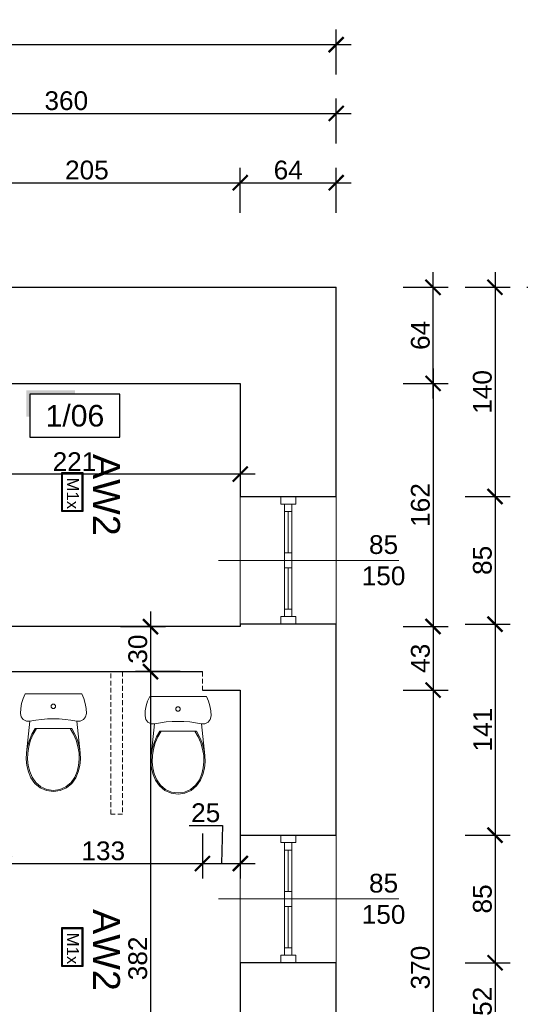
# Model space of a CAD drawing. Header units: millimetres. Extents: x 2709036 to 2756280, y 168165 to 192362.
# Tile 134 of 192: x 2721701 to 2722035, y 191517 to 192173. Entities that reach past the tile are written whole.
import ezdxf
from ezdxf.enums import TextEntityAlignment as Align

# ---------------------------------------------------------------- set-up
doc = ezdxf.new("R2010")
doc.units = ezdxf.units.MM
doc.header["$MEASUREMENT"] = 0
doc.set_wipeout_variables(frame=1)
doc.linetypes.add('HIDDEN2', pattern=[4.7625, 3.175, -1.5875])
doc.layers.add('6 - OPISY', color=7, linetype='Continuous')
doc.layers.add('Oświetlenie awaryjne', color=1, linetype='Continuous')
for name, color, linetype, lineweight in [('__MAZ_OPIS_STOLARKA', 7, 'Continuous', 0), ('__MAZ_SCHODY', 7, 'Continuous', 0), ('__MAZ_STOLARKA OKIENNA', 7, 'Continuous', 9), ('__MAZ_WYMIARY', 7, 'Continuous', 9), ('__MAZ_ŚCIANY ISTNIEJĄCE', 7, 'Continuous', 30), ('Meble i wyposażenie', 8, 'Continuous', 5)]:
    doc.layers.add(name, color=color, linetype=linetype, lineweight=lineweight)
doc.styles.add('Arial', font='arial.ttf')
doc.styles.add('Dimensions', font='arial.ttf')
doc.styles.add('Malanow_1_100', font='isocpeur.ttf')
doc.styles.get("Standard").update_dxf_attribs({"font": 'arial.ttf'})
doc.styles.add('styl1', font='arial.ttf')
doc.dimstyles.new('100', dxfattribs={"dimtxt": 10, "dimasz": 10, "dimexe": 18, "dimexo": 15, "dimgap": 9, "dimtad": 1, "dimdec": 1, "dimrnd": 0.5, "dimdsep": 46, "dimtxsty": 'Dimensions', "dimblk": 'ARCHTICK', "dimcen": 9, "dimdle": 10, "dimadec": 1, "dimazin": 2, "dimtfac": 1, "dimtdec": 4, "dimtofl": 0, "dimtmove": 2, "dimatfit": 3, "dimfxl": 1, "dimtolj": 1, "dimtzin": 0, "dimarcsym": 0})

# ---------------------------------------------------------------- blocks, each defined once
blk = doc.blocks.new('WC DP')
at = {"color": 0, "lineweight": -2, "ltscale": 14728.445072}
blk.add_wipeout([(-188.9, -40.9), (-202.4, -71.6), (-212.1, -103.8), (-218, -136.8), (-220, -170.4), (-214.9, -193.1), (-200.5, -211.4), (-179.6, -221.8), (-156.3, -222.3), (-117.6, -215.4), (-78.5, -210.5), (-39.3, -207.6), (0, -206.6), (39.3, -207.6), (78.5, -210.5), (117.6, -215.4), (156.3, -222.3), (179.6, -221.8), (200.5, -211.4), (214.9, -193.1), (220, -170.4), (218, -136.8), (212.1, -103.8), (202.4, -71.6), (188.9, -40.9)], dxfattribs=at).dxf.layer = 'Meble i wyposażenie'
at = {"layer": 'Meble i wyposażenie', "color": 0, "lineweight": -2}
for p, q in [((-188.9, -40.9), (-202.4, -71.6)), ((188.9, -40.9), (-188.9, -40.9)), ((202.4, -71.6), (188.9, -40.9)), ((-212.1, -103.8), (-218, -136.8)), ((-202.4, -71.6), (-212.1, -103.8)), ((212.1, -103.8), (202.4, -71.6)), ((218, -136.8), (212.1, -103.8)), ((-218, -136.8), (-220, -170.4)), ((-220, -170.4), (-214.9, -193.1)), ((214.9, -193.1), (220, -170.4)), ((220, -170.4), (218, -136.8))]:
    blk.add_line(p, q, dxfattribs=at)
blk.add_circle((0, -123.5), 15, dxfattribs=at)
at = {"color": 0, "lineweight": -2, "ltscale": 9083.641401}
blk.add_wipeout([(-122.1, -271.6), (122.1, -271.6), (143.3, -309.5), (160, -349.5), (171.9, -391.1), (179, -433.9), (156.3, -222.3), (117.6, -215.4), (78.5, -210.5), (39.3, -207.6), (0, -206.6), (-39.3, -207.6), (-78.5, -210.5), (-117.6, -215.4), (-156.3, -222.3), (-179, -433.9), (-171.9, -391.1), (-160, -349.5), (-143.3, -309.5)], dxfattribs=at).dxf.layer = 'Meble i wyposażenie'
at = {"layer": 'Meble i wyposażenie', "color": 0, "lineweight": -2}
for p, q in [((-214.9, -193.1), (-200.5, -211.4)), ((200.5, -211.4), (214.9, -193.1)), ((-200.5, -211.4), (-179.6, -221.8)), ((-179.6, -221.8), (-156.3, -222.3)), ((156.3, -222.3), (179.6, -221.8)), ((179.6, -221.8), (200.5, -211.4))]:
    blk.add_line(p, q, dxfattribs=at)
blk.add_ellipse((0, -988.7), major_axis=(785, 0), ratio=0.9963, start_param=1.370375, end_param=1.771221, dxfattribs=at)
at = {"color": 0, "lineweight": -2, "ltscale": 8188.801298}
blk.add_wipeout([(123.5, -636.5), (149.4, -598.7), (165.6, -559.3), (176, -518.3), (180.5, -476.2), (179, -433.9), (171.6, -389.9), (159, -347), (141.5, -306), (117.1, -263.7), (-117.1, -263.7), (-141.5, -306), (-159, -347), (-171.6, -389.9), (-179, -433.9), (-180.5, -476.2), (-176, -518.3), (-165.6, -559.3), (-149.4, -598.7), (-123.5, -636.5), (-88, -665.9), (-45.7, -684.5), (0, -690.9), (45.7, -684.5), (88, -665.9)], dxfattribs=at).dxf.layer = 'Meble i wyposażenie'
at = {"layer": 'Meble i wyposażenie', "color": 0, "lineweight": -2}
for p, q in [((-156.3, -222.3), (-179, -433.9)), ((179, -433.9), (156.3, -222.3)), ((-143.3, -309.5), (-160, -349.5)), ((-134.3, -309.5), (-151.5, -349.7)), ((-122.1, -271.6), (-143.3, -309.5)), ((-112.5, -271.6), (-134.3, -309.5)), ((122.1, -271.6), (-122.1, -271.6)), ((134.3, -309.5), (112.5, -271.6)), ((143.3, -309.5), (122.1, -271.6)), ((151.5, -349.7), (134.3, -309.5)), ((160, -349.5), (143.3, -309.5)), ((-171.9, -391.1), (-179, -433.9)), ((-160, -349.5), (-171.9, -391.1)), ((-163.8, -391.6), (-171, -434.7)), ((-151.5, -349.7), (-163.8, -391.6)), ((163.8, -391.6), (151.5, -349.7)), ((171.9, -391.1), (160, -349.5)), ((171, -434.7), (163.8, -391.6)), ((179, -433.9), (171.9, -391.1)), ((-179, -433.9), (-180.6, -476.2)), ((-171, -434.7), (-172.5, -475.9)), ((172.5, -475.9), (171, -434.7)), ((180.6, -476.2), (179, -433.9)), ((-180.6, -476.2), (-176.1, -518.3)), ((-176.1, -518.3), (-165.7, -559.3)), ((-172.5, -475.9), (-168.1, -516.9)), ((-168.1, -516.9), (-158, -556.8)), ((158, -556.8), (168.1, -516.9)), ((165.7, -559.3), (176.1, -518.3)), ((168.1, -516.9), (172.5, -475.9)), ((176.1, -518.3), (180.6, -476.2)), ((-165.7, -559.3), (-149.5, -598.5)), ((-158, -556.8), (-142.3, -594.9)), ((142.3, -594.9), (158, -556.8)), ((149.5, -598.5), (165.7, -559.3)), ((-149.5, -598.5), (-123.5, -636.5)), ((-142.3, -594.9), (-117.5, -631.1)), ((-123.5, -636.5), (-88, -665.9)), ((-117.5, -631.1), (-83.7, -659.1)), ((83.7, -659.1), (117.5, -631.1)), ((88, -665.9), (123.5, -636.5)), ((117.5, -631.1), (142.3, -594.9)), ((123.5, -636.5), (149.5, -598.5)), ((-88, -665.9), (-45.7, -684.5)), ((-83.7, -659.1), (-43.5, -676.8)), ((-45.7, -684.5), (0, -690.9)), ((-43.5, -676.8), (0, -682.8)), ((0, -682.8), (43.5, -676.8)), ((0, -690.9), (45.7, -684.5)), ((43.5, -676.8), (83.7, -659.1)), ((45.7, -684.5), (88, -665.9))]:
    blk.add_line(p, q, dxfattribs=at)
blk = doc.blocks.new('*U9')
at = {"ltscale": 10}
blk.add_hatch(color=256, dxfattribs=at).paths.add_polyline_path([(0, 26), (-25, 26), (-27, 26), (-27, 11.46), (-25, 11.46), (-25, 24), (0, 24)])
blk.add_lwpolyline([(-25, 0), (25, 0), (25, 24), (-25, 24)], close=True, dxfattribs=at)
at = {"layer": '6 - OPISY'}
for tag, p in [('NRPOM', (0, 6)), ('WYSPOM', (3.39, -15.66))]:
    blk.add_attdef(tag, text='', height=12, dxfattribs=at).set_placement(p, align=Align.CENTER)
blk = doc.blocks.new('_ArchTick')
at = {"color": 0, "linetype": 'ByBlock', "const_width": 0.15}
blk.add_lwpolyline([(-0.5, -0.5), (0.5, 0.5)], dxfattribs=at)
blk = doc.blocks.new('*D1076')
at = {"layer": '__MAZ_WYMIARY', "color": 0, "lineweight": -2}
for p, q in [((2719113.3, 192136.74), (2719113.3, 192166.74)), ((2721912.3, 192136.74), (2721912.3, 192166.74)), ((2719103.3, 192156.74), (2721922.3, 192156.74))]:
    blk.add_line(p, q, dxfattribs=at)
at = {"layer": 'Defpoints', "color": 0, "lineweight": 30}
for p in [(2721912.3, 192156.74), (2719113.3, 191995.08), (2721912.3, 191995.08)]:
    blk.add_point(p, dxfattribs=at)
at = {"layer": '__MAZ_WYMIARY', "color": 0, "lineweight": -2, "xscale": 10, "yscale": 10, "zscale": 10, "rotation": 180}
blk.add_blockref('_ArchTick', (2719113.3, 192156.74), dxfattribs=at)
at = {"layer": '__MAZ_WYMIARY', "color": 0, "lineweight": -2, "xscale": 10, "yscale": 10, "zscale": 10}
blk.add_blockref('_ArchTick', (2721912.3, 192156.74), dxfattribs=at)
at = {"layer": '__MAZ_WYMIARY', "color": 0, "lineweight": 5, "insert": (2720512.8, 192165.13), "char_height": 12.5, "attachment_point": 5, "style": 'Arial'}
blk.add_mtext('\\A1;2799', dxfattribs=at)
blk = doc.blocks.new('*D1085')
at = {"layer": '__MAZ_WYMIARY', "color": 0, "lineweight": -2}
for p, q in [((2721643.83, 192044.75), (2721643.83, 192074.75)), ((2721848.3, 192044.75), (2721848.3, 192074.75)), ((2721633.83, 192064.75), (2721858.3, 192064.75))]:
    blk.add_line(p, q, dxfattribs=at)
at = {"layer": 'Defpoints', "color": 0, "lineweight": 30}
for p in [(2721848.3, 192064.75), (2721848.3, 191931.08), (2721643.83, 191918.92)]:
    blk.add_point(p, dxfattribs=at)
at = {"layer": '__MAZ_WYMIARY', "color": 0, "lineweight": -2, "xscale": 10, "yscale": 10, "zscale": 10, "rotation": 180}
blk.add_blockref('_ArchTick', (2721643.83, 192064.75), dxfattribs=at)
at = {"layer": '__MAZ_WYMIARY', "color": 0, "lineweight": -2, "xscale": 10, "yscale": 10, "zscale": 10}
blk.add_blockref('_ArchTick', (2721848.3, 192064.75), dxfattribs=at)
at = {"layer": '__MAZ_WYMIARY', "color": 0, "lineweight": 5, "insert": (2721746.07, 192073.13), "char_height": 12.5, "attachment_point": 5, "style": 'Arial'}
blk.add_mtext('\\A1;205', dxfattribs=at)
blk = doc.blocks.new('*D1086')
at = {"layer": '__MAZ_WYMIARY', "color": 0, "lineweight": -2}
for p, q in [((2721848.3, 192044.75), (2721848.3, 192074.75)), ((2721912.3, 192044.75), (2721912.3, 192074.75)), ((2721838.3, 192064.75), (2721922.3, 192064.75))]:
    blk.add_line(p, q, dxfattribs=at)
at = {"layer": 'Defpoints', "color": 0, "lineweight": 30}
for p in [(2721912.3, 192064.75), (2721912.3, 191995.08), (2721848.3, 191931.08)]:
    blk.add_point(p, dxfattribs=at)
at = {"layer": '__MAZ_WYMIARY', "color": 0, "lineweight": -2, "xscale": 10, "yscale": 10, "zscale": 10, "rotation": 180}
blk.add_blockref('_ArchTick', (2721848.3, 192064.75), dxfattribs=at)
at = {"layer": '__MAZ_WYMIARY', "color": 0, "lineweight": -2, "xscale": 10, "yscale": 10, "zscale": 10}
blk.add_blockref('_ArchTick', (2721912.3, 192064.75), dxfattribs=at)
at = {"layer": '__MAZ_WYMIARY', "color": 0, "lineweight": 5, "insert": (2721880.3, 192073.13), "char_height": 12.5, "attachment_point": 5, "style": 'Arial'}
blk.add_mtext('\\A1;64', dxfattribs=at)
blk = doc.blocks.new('*D1117')
at = {"layer": '__MAZ_WYMIARY', "color": 0, "lineweight": -2}
for p, q in [((2721552.4, 192090.92), (2721552.4, 192120.92)), ((2721912.3, 192090.92), (2721912.3, 192120.92)), ((2721542.4, 192110.92), (2721922.3, 192110.92))]:
    blk.add_line(p, q, dxfattribs=at)
at = {"layer": 'Defpoints', "color": 0, "lineweight": 30}
for p in [(2721912.3, 192110.92), (2721552.4, 191995.14), (2721912.3, 191995.08)]:
    blk.add_point(p, dxfattribs=at)
at = {"layer": '__MAZ_WYMIARY', "color": 0, "lineweight": -2, "xscale": 10, "yscale": 10, "zscale": 10, "rotation": 180}
blk.add_blockref('_ArchTick', (2721552.4, 192110.92), dxfattribs=at)
at = {"layer": '__MAZ_WYMIARY', "color": 0, "lineweight": -2, "xscale": 10, "yscale": 10, "zscale": 10}
blk.add_blockref('_ArchTick', (2721912.3, 192110.92), dxfattribs=at)
at = {"layer": '__MAZ_WYMIARY', "color": 0, "lineweight": 5, "insert": (2721732.35, 192119.31), "char_height": 12.5, "attachment_point": 5, "style": 'Arial'}
blk.add_mtext('\\A1;360', dxfattribs=at)
blk = doc.blocks.new('*D1118')
at = {"layer": '__MAZ_WYMIARY', "color": 0, "lineweight": -2}
for p, q in [((2721976.84, 191921.08), (2721976.84, 192005.08)), ((2721956.84, 191995.08), (2721986.84, 191995.08)), ((2721956.84, 191931.08), (2721986.84, 191931.08))]:
    blk.add_line(p, q, dxfattribs=at)
at = {"layer": 'Defpoints', "color": 0, "lineweight": 30}
for p in [(2721848.3, 191995.08), (2721976.84, 191995.08), (2721848.3, 191931.08)]:
    blk.add_point(p, dxfattribs=at)
at = {"layer": '__MAZ_WYMIARY', "color": 0, "lineweight": -2, "xscale": 10, "yscale": 10, "zscale": 10}
for p, rotation in [((2721976.84, 191995.08), 90), ((2721976.84, 191931.08), 270)]:
    blk.add_blockref('_ArchTick', p, dxfattribs=dict(at, rotation=rotation))
at = {"layer": '__MAZ_WYMIARY', "color": 0, "lineweight": 5, "insert": (2721968.45, 191963.08), "char_height": 12.5, "attachment_point": 5, "rotation": 90, "style": 'Arial'}
blk.add_mtext('\\A1;64', dxfattribs=at)
blk = doc.blocks.new('*D1119')
at = {"layer": '__MAZ_WYMIARY', "color": 0, "lineweight": -2}
for p, q in [((2721976.84, 191941.08), (2721976.84, 191759.08)), ((2721956.84, 191931.08), (2721986.84, 191931.08)), ((2721956.84, 191769.08), (2721986.84, 191769.08))]:
    blk.add_line(p, q, dxfattribs=at)
at = {"layer": 'Defpoints', "color": 0, "lineweight": 30}
for p in [(2721848.3, 191931.08), (2721848.3, 191769.08), (2721976.84, 191769.08)]:
    blk.add_point(p, dxfattribs=at)
at = {"layer": '__MAZ_WYMIARY', "color": 0, "lineweight": -2, "xscale": 10, "yscale": 10, "zscale": 10}
for p, rotation in [((2721976.84, 191931.08), 90), ((2721976.84, 191769.08), 270)]:
    blk.add_blockref('_ArchTick', p, dxfattribs=dict(at, rotation=rotation))
at = {"layer": '__MAZ_WYMIARY', "color": 0, "lineweight": 5, "insert": (2721968.45, 191850.08), "char_height": 12.5, "attachment_point": 5, "rotation": 90, "style": 'Arial'}
blk.add_mtext('\\A1;162', dxfattribs=at)
blk = doc.blocks.new('*D1120')
at = {"layer": '__MAZ_WYMIARY', "color": 0, "lineweight": -2}
for p, q in [((2721976.84, 191779.08), (2721976.84, 191716.82)), ((2721956.84, 191769.08), (2721986.84, 191769.08)), ((2721956.84, 191726.82), (2721986.84, 191726.82))]:
    blk.add_line(p, q, dxfattribs=at)
at = {"layer": 'Defpoints', "color": 0, "lineweight": 30}
for p in [(2721848.3, 191769.08), (2721848.3, 191726.82), (2721976.84, 191726.82)]:
    blk.add_point(p, dxfattribs=at)
at = {"layer": '__MAZ_WYMIARY', "color": 0, "lineweight": -2, "xscale": 10, "yscale": 10, "zscale": 10}
for p, rotation in [((2721976.84, 191769.08), 90), ((2721976.84, 191726.82), 270)]:
    blk.add_blockref('_ArchTick', p, dxfattribs=dict(at, rotation=rotation))
at = {"layer": '__MAZ_WYMIARY', "color": 0, "lineweight": 5, "insert": (2721968.45, 191747.95), "char_height": 12.5, "attachment_point": 5, "rotation": 90, "style": 'Arial'}
blk.add_mtext('\\A1;43', dxfattribs=at)
blk = doc.blocks.new('*D1121')
at = {"layer": '__MAZ_WYMIARY', "color": 0, "lineweight": -2}
for p, q in [((2721976.84, 191736.82), (2721976.84, 191347.08)), ((2721956.84, 191726.82), (2721986.84, 191726.82)), ((2721956.84, 191357.08), (2721986.84, 191357.08))]:
    blk.add_line(p, q, dxfattribs=at)
at = {"layer": 'Defpoints', "color": 0, "lineweight": 30}
for p in [(2721848.37, 191726.82), (2721848.37, 191357.08), (2721976.84, 191357.08)]:
    blk.add_point(p, dxfattribs=at)
at = {"layer": '__MAZ_WYMIARY', "color": 0, "lineweight": -2, "xscale": 10, "yscale": 10, "zscale": 10}
for p, rotation in [((2721976.84, 191726.82), 90), ((2721976.84, 191357.08), 270)]:
    blk.add_blockref('_ArchTick', p, dxfattribs=dict(at, rotation=rotation))
at = {"layer": '__MAZ_WYMIARY', "color": 0, "lineweight": 5, "insert": (2721968.45, 191541.95), "char_height": 12.5, "attachment_point": 5, "rotation": 90, "style": 'Arial'}
blk.add_mtext('\\A1;370', dxfattribs=at)
blk = doc.blocks.new('*D1127')
at = {"layer": '__MAZ_WYMIARY', "color": 0, "lineweight": -2}
for p, q in [((2722018.16, 192005.08), (2722018.16, 191845.71)), ((2721998.16, 191995.08), (2722028.16, 191995.08)), ((2721998.16, 191855.71), (2722028.16, 191855.71))]:
    blk.add_line(p, q, dxfattribs=at)
at = {"layer": 'Defpoints', "color": 0, "lineweight": 30}
for p in [(2721912.3, 191995.08), (2721912.3, 191855.71), (2722018.16, 191855.71)]:
    blk.add_point(p, dxfattribs=at)
at = {"layer": '__MAZ_WYMIARY', "color": 0, "lineweight": -2, "xscale": 10, "yscale": 10, "zscale": 10}
for p, rotation in [((2722018.16, 191995.08), 90), ((2722018.16, 191855.71), 270)]:
    blk.add_blockref('_ArchTick', p, dxfattribs=dict(at, rotation=rotation))
at = {"layer": '__MAZ_WYMIARY', "color": 0, "lineweight": 5, "insert": (2722009.78, 191925.39), "char_height": 12.5, "attachment_point": 5, "rotation": 90, "style": 'Arial'}
blk.add_mtext('\\A1;140', dxfattribs=at)
blk = doc.blocks.new('*D1128')
at = {"layer": '__MAZ_WYMIARY', "color": 0, "lineweight": -2}
for p, q in [((2722018.16, 191865.71), (2722018.16, 191760.71)), ((2721998.16, 191855.71), (2722028.16, 191855.71)), ((2721998.16, 191770.71), (2722028.16, 191770.71))]:
    blk.add_line(p, q, dxfattribs=at)
at = {"layer": 'Defpoints', "color": 0, "lineweight": 30}
for p in [(2721912.37, 191855.71), (2721912.3, 191770.71), (2722018.16, 191770.71)]:
    blk.add_point(p, dxfattribs=at)
at = {"layer": '__MAZ_WYMIARY', "color": 0, "lineweight": -2, "xscale": 10, "yscale": 10, "zscale": 10}
for p, rotation in [((2722018.16, 191855.71), 90), ((2722018.16, 191770.71), 270)]:
    blk.add_blockref('_ArchTick', p, dxfattribs=dict(at, rotation=rotation))
at = {"layer": '__MAZ_WYMIARY', "color": 0, "lineweight": 5, "insert": (2722009.78, 191813.21), "char_height": 12.5, "attachment_point": 5, "rotation": 90, "style": 'Arial'}
blk.add_mtext('\\A1;85', dxfattribs=at)
blk = doc.blocks.new('*D1129')
at = {"layer": '__MAZ_WYMIARY', "color": 0, "lineweight": -2}
for p, q in [((2722018.16, 191780.71), (2722018.16, 191620.19)), ((2721998.16, 191770.71), (2722028.16, 191770.71)), ((2721998.16, 191630.19), (2722028.16, 191630.19))]:
    blk.add_line(p, q, dxfattribs=at)
at = {"layer": 'Defpoints', "color": 0, "lineweight": 30}
for p in [(2721912.3, 191770.71), (2721912.3, 191630.19), (2722018.16, 191630.19)]:
    blk.add_point(p, dxfattribs=at)
at = {"layer": '__MAZ_WYMIARY', "color": 0, "lineweight": -2, "xscale": 10, "yscale": 10, "zscale": 10}
for p, rotation in [((2722018.16, 191770.71), 90), ((2722018.16, 191630.19), 270)]:
    blk.add_blockref('_ArchTick', p, dxfattribs=dict(at, rotation=rotation))
at = {"layer": '__MAZ_WYMIARY', "color": 0, "lineweight": 5, "insert": (2722009.88, 191700.45), "char_height": 12.5, "attachment_point": 5, "rotation": 90, "style": 'Arial'}
blk.add_mtext('\\A1;141', dxfattribs=at)
blk = doc.blocks.new('*D1130')
at = {"layer": '__MAZ_WYMIARY', "color": 0, "lineweight": -2}
for p, q in [((2722018.16, 191640.19), (2722018.16, 191535.19)), ((2721998.16, 191630.19), (2722028.16, 191630.19)), ((2721998.16, 191545.19), (2722028.16, 191545.19))]:
    blk.add_line(p, q, dxfattribs=at)
at = {"layer": 'Defpoints', "color": 0, "lineweight": 30}
for p in [(2721912.3, 191630.19), (2721912.3, 191545.19), (2722018.16, 191545.19)]:
    blk.add_point(p, dxfattribs=at)
at = {"layer": '__MAZ_WYMIARY', "color": 0, "lineweight": -2, "xscale": 10, "yscale": 10, "zscale": 10}
for p, rotation in [((2722018.16, 191630.19), 90), ((2722018.16, 191545.19), 270)]:
    blk.add_blockref('_ArchTick', p, dxfattribs=dict(at, rotation=rotation))
at = {"layer": '__MAZ_WYMIARY', "color": 0, "lineweight": 5, "insert": (2722009.78, 191587.69), "char_height": 12.5, "attachment_point": 5, "rotation": 90, "style": 'Arial'}
blk.add_mtext('\\A1;85', dxfattribs=at)
blk = doc.blocks.new('*D1131')
at = {"layer": '__MAZ_WYMIARY', "color": 0, "lineweight": -2}
for p, q in [((2722018.16, 191555.19), (2722018.16, 191483.73)), ((2721998.16, 191545.19), (2722028.16, 191545.19)), ((2721998.16, 191493.73), (2722028.16, 191493.73))]:
    blk.add_line(p, q, dxfattribs=at)
at = {"layer": 'Defpoints', "color": 0, "lineweight": 30}
for p in [(2721912.3, 191545.19), (2721912.3, 191493.73), (2722018.16, 191493.73)]:
    blk.add_point(p, dxfattribs=at)
at = {"layer": '__MAZ_WYMIARY', "color": 0, "lineweight": -2, "xscale": 10, "yscale": 10, "zscale": 10}
for p, rotation in [((2722018.16, 191545.19), 90), ((2722018.16, 191493.73), 270)]:
    blk.add_blockref('_ArchTick', p, dxfattribs=dict(at, rotation=rotation))
at = {"layer": '__MAZ_WYMIARY', "color": 0, "lineweight": 5, "insert": (2722009.78, 191519.46), "char_height": 12.5, "attachment_point": 5, "rotation": 90, "style": 'Arial'}
blk.add_mtext('\\A1;52', dxfattribs=at)
blk = doc.blocks.new('*D1138')
at = {"layer": '__MAZ_WYMIARY', "color": 0, "lineweight": -2}
for p, q in [((2722059.41, 192005.08), (2722059.41, 190691.08)), ((2722039.41, 191995.08), (2722069.41, 191995.08)), ((2722039.41, 190701.08), (2722069.41, 190701.08))]:
    blk.add_line(p, q, dxfattribs=at)
at = {"layer": 'Defpoints', "color": 0, "lineweight": 30}
for p in [(2721912.3, 191995.08), (2721912.3, 190701.08), (2722059.41, 190701.08)]:
    blk.add_point(p, dxfattribs=at)
at = {"layer": '__MAZ_WYMIARY', "color": 0, "lineweight": -2, "xscale": 10, "yscale": 10, "zscale": 10}
for p, rotation in [((2722059.41, 191995.08), 90), ((2722059.41, 190701.08), 270)]:
    blk.add_blockref('_ArchTick', p, dxfattribs=dict(at, rotation=rotation))
at = {"layer": '__MAZ_WYMIARY', "color": 0, "lineweight": 5, "insert": (2722051.03, 191348.08), "char_height": 12.5, "attachment_point": 5, "rotation": 90, "style": 'Arial'}
blk.add_mtext('\\A1;1294', dxfattribs=at)
blk = doc.blocks.new('*D1139')
at = {"layer": '__MAZ_WYMIARY', "color": 0, "lineweight": -2}
for p, q in [((2721788.43, 191779.08), (2721788.43, 191729.08)), ((2721768.43, 191769.08), (2721798.43, 191769.08)), ((2721768.43, 191739.08), (2721798.43, 191739.08))]:
    blk.add_line(p, q, dxfattribs=at)
at = {"layer": 'Defpoints', "color": 0, "lineweight": 30}
for p in [(2721737.8, 191769.08), (2721737.8, 191739.08), (2721788.43, 191739.08)]:
    blk.add_point(p, dxfattribs=at)
at = {"layer": '__MAZ_WYMIARY', "color": 0, "lineweight": -2, "xscale": 10, "yscale": 10, "zscale": 10}
for p, rotation in [((2721788.43, 191769.08), 90), ((2721788.43, 191739.08), 270)]:
    blk.add_blockref('_ArchTick', p, dxfattribs=dict(at, rotation=rotation))
at = {"layer": '__MAZ_WYMIARY', "color": 0, "lineweight": 5, "insert": (2721780.05, 191754.08), "char_height": 12.5, "attachment_point": 5, "rotation": 90, "style": 'Arial'}
blk.add_mtext('\\A1;30', dxfattribs=at)
blk = doc.blocks.new('*D1140')
at = {"layer": '__MAZ_WYMIARY', "color": 0, "lineweight": -2}
for p, q in [((2721788.43, 191749.08), (2721788.43, 191347.08)), ((2721808.16, 191739.08), (2721778.43, 191739.08)), ((2721808.16, 191357.08), (2721778.43, 191357.08))]:
    blk.add_line(p, q, dxfattribs=at)
at = {"layer": 'Defpoints', "color": 0, "lineweight": 30}
for p in [(2721823.16, 191739.08), (2721788.43, 191357.08), (2721823.16, 191357.08)]:
    blk.add_point(p, dxfattribs=at)
at = {"layer": '__MAZ_WYMIARY', "color": 0, "lineweight": -2, "xscale": 10, "yscale": 10, "zscale": 10}
for p, rotation in [((2721788.43, 191739.08), 90), ((2721788.43, 191357.08), 270)]:
    blk.add_blockref('_ArchTick', p, dxfattribs=dict(at, rotation=rotation))
at = {"layer": '__MAZ_WYMIARY', "color": 0, "lineweight": 5, "insert": (2721780.05, 191548.08), "char_height": 12.5, "attachment_point": 5, "rotation": 90, "style": 'Arial'}
blk.add_mtext('\\A1;382', dxfattribs=at)
blk = doc.blocks.new('*D1149')
at = {"layer": '__MAZ_WYMIARY', "color": 0, "lineweight": -2}
for p, q in [((2721858.3, 191870.68), (2721617.3, 191870.68)), ((2721627.3, 191870.68), (2721627.3, 191860.68)), ((2721848.3, 191870.68), (2721848.3, 191860.68))]:
    blk.add_line(p, q, dxfattribs=at)
at = {"layer": 'Defpoints', "color": 0, "lineweight": 30}
for p in [(2721627.3, 191880.83), (2721848.3, 191880.83), (2721627.3, 191870.68)]:
    blk.add_point(p, dxfattribs=at)
at = {"layer": '__MAZ_WYMIARY', "color": 0, "lineweight": -2, "xscale": 10, "yscale": 10, "zscale": 10, "rotation": 180}
blk.add_blockref('_ArchTick', (2721627.3, 191870.68), dxfattribs=at)
at = {"layer": '__MAZ_WYMIARY', "color": 0, "lineweight": -2, "xscale": 10, "yscale": 10, "zscale": 10}
blk.add_blockref('_ArchTick', (2721848.3, 191870.68), dxfattribs=at)
at = {"layer": '__MAZ_WYMIARY', "color": 0, "lineweight": 5, "insert": (2721737.8, 191878.95), "char_height": 12.5, "attachment_point": 5, "style": 'Arial'}
blk.add_mtext('\\A1;221', dxfattribs=at)
blk = doc.blocks.new('*D1154')
at = {"layer": '__MAZ_WYMIARY', "color": 0, "lineweight": -2}
for p, q in [((2721690.79, 191631.26), (2721690.79, 191601.26)), ((2721823.16, 191631.26), (2721823.16, 191601.26)), ((2721680.79, 191611.26), (2721833.16, 191611.26))]:
    blk.add_line(p, q, dxfattribs=at)
at = {"layer": 'Defpoints', "color": 0, "lineweight": 30}
for p in [(2721823.16, 191726.82), (2721690.79, 191652.04), (2721823.16, 191611.26)]:
    blk.add_point(p, dxfattribs=at)
at = {"layer": '__MAZ_WYMIARY', "color": 0, "lineweight": -2, "xscale": 10, "yscale": 10, "zscale": 10, "rotation": 180}
blk.add_blockref('_ArchTick', (2721690.79, 191611.26), dxfattribs=at)
at = {"layer": '__MAZ_WYMIARY', "color": 0, "lineweight": -2, "xscale": 10, "yscale": 10, "zscale": 10}
blk.add_blockref('_ArchTick', (2721823.16, 191611.26), dxfattribs=at)
at = {"layer": '__MAZ_WYMIARY', "color": 0, "lineweight": 5, "insert": (2721756.98, 191619.64), "char_height": 12.5, "attachment_point": 5, "style": 'Arial'}
blk.add_mtext('\\A1;133', dxfattribs=at)
blk = doc.blocks.new('*D1155')
at = {"layer": '__MAZ_WYMIARY', "color": 0, "lineweight": -2}
for p, q in [((2721814.2, 191636.64), (2721836.41, 191636.64)), ((2721836.41, 191636.64), (2721835.76, 191611.26)), ((2721823.16, 191631.26), (2721823.16, 191601.26)), ((2721848.37, 191631.26), (2721848.37, 191601.26)), ((2721813.16, 191611.26), (2721858.37, 191611.26))]:
    blk.add_line(p, q, dxfattribs=at)
at = {"layer": 'Defpoints', "color": 0, "lineweight": 30}
for p in [(2721823.16, 191726.82), (2721848.37, 191726.82), (2721848.37, 191611.26)]:
    blk.add_point(p, dxfattribs=at)
at = {"layer": '__MAZ_WYMIARY', "color": 0, "lineweight": -2, "xscale": 10, "yscale": 10, "zscale": 10, "rotation": 180}
blk.add_blockref('_ArchTick', (2721823.16, 191611.26), dxfattribs=at)
at = {"layer": '__MAZ_WYMIARY', "color": 0, "lineweight": -2, "xscale": 10, "yscale": 10, "zscale": 10}
blk.add_blockref('_ArchTick', (2721848.37, 191611.26), dxfattribs=at)
at = {"layer": '__MAZ_WYMIARY', "color": 0, "lineweight": 5, "insert": (2721825.3, 191645.03), "char_height": 12.5, "attachment_point": 5, "style": 'Arial'}
blk.add_mtext('\\A1;25', dxfattribs=at)
blk = doc.blocks.new('*U720')
at = {"layer": 'Oświetlenie awaryjne'}
h = blk.add_hatch(color=256, dxfattribs=at)
h.paths.add_polyline_path([(-13, 7), (13, 7), (13, -7), (-13, -7)])
h.paths.add_polyline_path([(-12.5, 6.5), (12.5, 6.5), (12.5, -6.5), (-12.5, -6.5)], flags=16)
at = {"layer": 'Oświetlenie awaryjne', "linetype": 'ByBlock'}
for p, q in [((-12.5, 6.5), (12.5, 6.5)), ((-12.5, -6.5), (-12.5, 6.5)), ((12.5, 6.5), (12.5, -6.5)), ((12.5, -6.5), (-12.5, -6.5))]:
    blk.add_line(p, q, dxfattribs=at)
blk.add_lwpolyline([(-13, 7), (13, 7), (13, -7), (-13, -7)], close=True, dxfattribs=at)
at = {"layer": 'Oświetlenie awaryjne', "attachment_point": 1, "style": 'Malanow_1_100'}
for s, insert, char_height in [('{\\fArial|b0|i0|c238|p34;AW2}', (-25.34, 31.85), 18), ('{\\fArial|b0|i0|c238|p34;M1x}', (-9.68, 4.41), 8)]:
    blk.add_mtext_dynamic_manual_height_columns(s, width=42.9792, gutter_width=669.53, heights=[0], dxfattribs=dict(at, insert=insert, char_height=char_height))

msp = doc.modelspace()

# ---------------------------------------------------------------- linework, layer by layer
at = {"layer": '__MAZ_OPIS_STOLARKA', "color": 252}
for points in [[(2721833.92, 191813.21), (2721954.13, 191813.21)], [(2721833.92, 191587.69), (2721954.13, 191587.69)]]:
    msp.add_lwpolyline(points, dxfattribs=at)
at = {"layer": '__MAZ_SCHODY', "color": 252, "linetype": 'HIDDEN2', "lineweight": 5}
for p, q in [((2721848.3, 191855.71), (2721848.3, 191770.71)), ((2721912.3, 191770.71), (2721912.3, 191855.71)), ((2721823.16, 191739.08), (2721823.16, 191726.82)), ((2721848.3, 191630.19), (2721848.3, 191545.19)), ((2721912.3, 191545.19), (2721912.3, 191630.19))]:
    msp.add_line(p, q, dxfattribs=at)
msp.add_lwpolyline([(2721761.96, 191739.08), (2721769.77, 191739.08), (2721769.77, 191644.15), (2721761.96, 191644.15)], close=True, dxfattribs=at)
at = {"layer": '__MAZ_STOLARKA OKIENNA', "color": 252, "linetype": 'Continuous'}
for p, q in [((2721848.3, 191855.71), (2721848.3, 191770.71)), ((2721912.3, 191855.71), (2721912.3, 191770.71)), ((2721877.8, 191845.71), (2721882.8, 191845.71)), ((2721880.3, 191845.71), (2721880.3, 191818.21)), ((2721877.8, 191818.21), (2721882.8, 191818.21)), ((2721877.8, 191808.21), (2721882.8, 191808.21)), ((2721880.3, 191780.71), (2721880.3, 191808.21)), ((2721877.8, 191780.71), (2721882.8, 191780.71)), ((2721848.3, 191630.19), (2721848.3, 191545.19)), ((2721912.3, 191630.19), (2721912.3, 191545.19)), ((2721877.8, 191620.19), (2721882.8, 191620.19)), ((2721880.3, 191620.19), (2721880.3, 191592.69)), ((2721877.8, 191592.69), (2721882.8, 191592.69)), ((2721877.8, 191582.69), (2721882.8, 191582.69)), ((2721880.3, 191555.19), (2721880.3, 191582.69)), ((2721877.8, 191555.19), (2721882.8, 191555.19))]:
    msp.add_line(p, q, dxfattribs=at)
for points in [[(2721885.3, 191850.71), (2721885.3, 191855.71), (2721875.3, 191855.71), (2721875.3, 191850.71)], [(2721877.8, 191850.71), (2721882.8, 191850.71), (2721882.8, 191813.21), (2721877.8, 191813.21)], [(2721877.8, 191775.71), (2721882.8, 191775.71), (2721882.8, 191813.21), (2721877.8, 191813.21)], [(2721885.3, 191775.71), (2721885.3, 191770.71), (2721875.3, 191770.71), (2721875.3, 191775.71)], [(2721885.3, 191625.19), (2721885.3, 191630.19), (2721875.3, 191630.19), (2721875.3, 191625.19)], [(2721877.8, 191625.19), (2721882.8, 191625.19), (2721882.8, 191587.69), (2721877.8, 191587.69)], [(2721877.8, 191550.19), (2721882.8, 191550.19), (2721882.8, 191587.69), (2721877.8, 191587.69)], [(2721885.3, 191550.19), (2721885.3, 191545.19), (2721875.3, 191545.19), (2721875.3, 191550.19)]]:
    msp.add_lwpolyline(points, close=True, dxfattribs=at)
at = {"layer": '__MAZ_ŚCIANY ISTNIEJĄCE', "color": 252, "ltscale": 15}
for p, q in [((2721552.4, 191995.08), (2721912.3, 191995.08)), ((2721912.3, 191855.71), (2721912.3, 191995.08)), ((2721643.83, 191931.08), (2721848.3, 191931.08)), ((2721848.3, 191931.08), (2721848.3, 191855.71)), ((2721848.3, 191855.71), (2721912.3, 191855.71)), ((2721848.3, 191769.08), (2721627.3, 191769.08)), ((2721912.3, 191770.71), (2721848.3, 191770.71)), ((2721848.3, 191770.71), (2721848.3, 191769.08)), ((2721912.3, 191630.19), (2721912.3, 191770.71)), ((2721690.79, 191739.08), (2721823.16, 191739.08)), ((2721823.16, 191726.82), (2721848.3, 191726.82)), ((2721848.3, 191726.82), (2721848.3, 191630.19)), ((2721848.3, 191630.19), (2721912.3, 191630.19)), ((2721912.3, 191545.19), (2721848.3, 191545.19)), ((2721848.3, 191545.19), (2721848.3, 191493.73)), ((2721912.3, 191493.73), (2721912.3, 191545.19))]:
    msp.add_line(p, q, dxfattribs=at)

# ---------------------------------------------------------------- block references
at = {"layer": '6 - OPISY', "color": 252, "xscale": 1.2, "yscale": 1.2, "zscale": 1.2}
msp.add_blockref('*U9', (2721738.08, 191895.15), dxfattribs=at).add_auto_attribs({'NRPOM': '1/06'})
at = {"layer": 'Meble i wyposażenie', "color": 252, "xscale": -0.1, "yscale": 0.1, "zscale": 0.1}
for p in [(2721723.73, 191728.3), (2721806.83, 191726.59)]:
    msp.add_blockref('WC DP', p, dxfattribs=at)
at = {"layer": 'Oświetlenie awaryjne', "linetype": 'ByBlock', "rotation": 270}
for p in [(2721736.3, 191858.73, 0), (2721736.3, 191555.58, 0)]:
    msp.add_blockref('*U720', p, dxfattribs=at)

# ---------------------------------------------------------------- texts
at = {"layer": '__MAZ_OPIS_STOLARKA', "color": 252, "char_height": 12.5, "width": 38.3096, "attachment_point": 5, "style": 'styl1'}
for insert in [(2721943.86, 191813.21), (2721943.86, 191587.69)]:
    msp.add_mtext('85\\P150', dxfattribs=dict(at, insert=insert))

# ---------------------------------------------------------------- dimensions: what is measured, and where the dimension line sits
at = {"layer": '__MAZ_WYMIARY', "color": 252, "lineweight": 5}
for base, p1, p2, picture, middle in [((2721912.3, 192156.74), (2719113.3, 191995.08), (2721912.3, 191995.08), '*D1076', (2720512.8, 192165.13)), ((2721912.3, 192110.92), (2721552.4, 191995.14), (2721912.3, 191995.08), '*D1117', (2721732.35, 192119.31)), ((2721848.3, 192064.75), (2721643.83, 191918.92), (2721848.3, 191931.08), '*D1085', (2721746.07, 192073.13)), ((2721912.3, 192064.75), (2721848.3, 191931.08), (2721912.3, 191995.08), '*D1086', (2721880.3, 192073.13)), ((2721627.3, 191870.68), (2721848.3, 191880.83), (2721627.3, 191880.83), '*D1149', (2721737.8, 191878.95))]:
    dim = msp.add_linear_dim(base=base, p1=p1, p2=p2, dimstyle='100', override={"dimtxt": 12.5, "dimexe": 10, "dimgap": 2, "dimdec": 0, "dimtxsty": 'Arial', "dimtmove": 1, "dimfxl": 20, "dimfxlon": 1}, dxfattribs=at)
    dim.commit()
    dim.dimension.update_dxf_attribs({"geometry": picture, "text_midpoint": middle})
for base, p1, p2, picture, middle in [((2721976.84, 191995.08), (2721848.3, 191931.08), (2721848.3, 191995.08), '*D1118', (2721968.45, 191963.08)), ((2722018.16, 191855.71), (2721912.3, 191995.08), (2721912.3, 191855.71), '*D1127', (2722009.78, 191925.39)), ((2722059.41, 190701.08), (2721912.3, 191995.08), (2721912.3, 190701.08), '*D1138', (2722051.03, 191348.08)), ((2721976.84, 191769.08), (2721848.3, 191931.08), (2721848.3, 191769.08), '*D1119', (2721968.45, 191850.08)), ((2722018.16, 191770.71), (2721912.37, 191855.71), (2721912.3, 191770.71), '*D1128', (2722009.78, 191813.21)), ((2721788.43, 191739.08), (2721737.8, 191769.08), (2721737.8, 191739.08), '*D1139', (2721780.05, 191754.08)), ((2721976.84, 191726.82), (2721848.3, 191769.08), (2721848.3, 191726.82), '*D1120', (2721968.45, 191747.95)), ((2722018.16, 191630.19), (2721912.3, 191770.71), (2721912.3, 191630.19), '*D1129', (2722009.88, 191700.45)), ((2721976.84, 191357.08), (2721848.37, 191726.82), (2721848.37, 191357.08), '*D1121', (2721968.45, 191541.95)), ((2722018.16, 191545.19), (2721912.3, 191630.19), (2721912.3, 191545.19), '*D1130', (2722009.78, 191587.69)), ((2722018.16, 191493.73), (2721912.3, 191545.19), (2721912.3, 191493.73), '*D1131', (2722009.78, 191519.46))]:
    dim = msp.add_linear_dim(base=base, p1=p1, p2=p2, angle=90, dimstyle='100', override={"dimtxt": 12.5, "dimexe": 10, "dimgap": 2, "dimdec": 0, "dimtxsty": 'Arial', "dimtmove": 1, "dimfxl": 20, "dimfxlon": 1}, dxfattribs=at)
    dim.commit()
    dim.dimension.update_dxf_attribs({"geometry": picture, "text_midpoint": middle})

# ---------------------------------------------------------------- next in the draw order: dimensions: what is measured, and where the dimension line sits
dim = msp.add_linear_dim(base=(2721788.43, 191357.08), p1=(2721823.16, 191739.08), p2=(2721823.16, 191357.08), angle=90, dimstyle='100', override={"dimtxt": 12.5, "dimexe": 10, "dimgap": 2, "dimdec": 0, "dimtxsty": 'Arial', "dimtmove": 1, "dimfxl": 20, "dimfxlon": 1}, dxfattribs=at)
dim.commit()
dim.dimension.update_dxf_attribs({"geometry": '*D1140', "text_midpoint": (2721780.05, 191548.08)})
dim = msp.add_linear_dim(base=(2721823.16, 191611.26), p1=(2721690.79, 191652.04), p2=(2721823.16, 191726.82), dimstyle='100', override={"dimtxt": 12.5, "dimexe": 10, "dimgap": 2, "dimdec": 0, "dimtxsty": 'Arial', "dimtmove": 1, "dimfxl": 20, "dimfxlon": 1}, dxfattribs=at)
dim.commit()
dim.dimension.update_dxf_attribs({"geometry": '*D1154', "text_midpoint": (2721756.98, 191619.64)})
dim = msp.add_linear_dim(base=(2721848.37, 191611.26), p1=(2721823.16, 191726.82), p2=(2721848.37, 191726.82), dimstyle='100', override={"dimtxt": 12.5, "dimexe": 10, "dimgap": 2, "dimdec": 0, "dimtxsty": 'Arial', "dimtmove": 1, "dimfxl": 20, "dimfxlon": 1}, dxfattribs=at)
dim.commit()
dim.dimension.update_dxf_attribs({"geometry": '*D1155', "text_midpoint": (2721834.41, 191636.64), "dimtype": 160})

doc.saveas('drawing.dxf')
